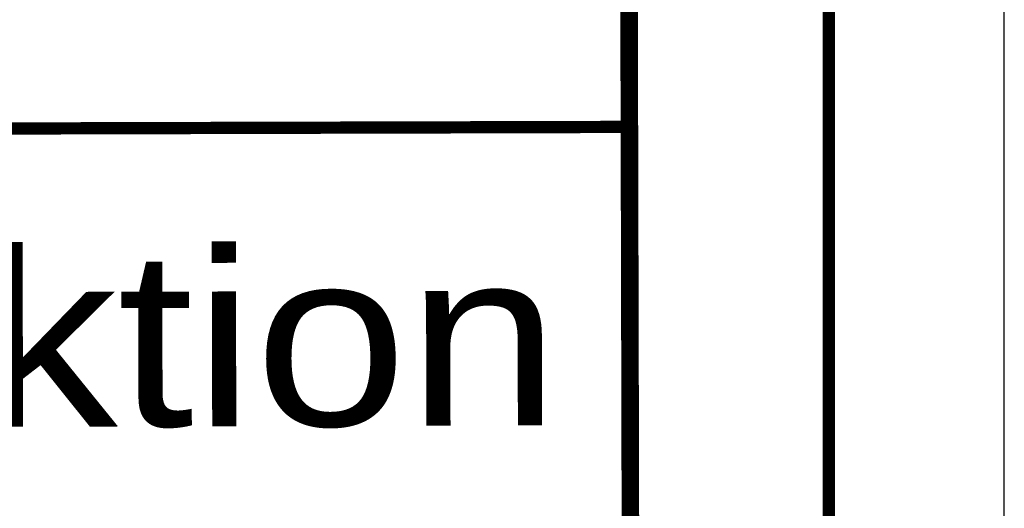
# Model space of a CAD drawing. Extents: x 0 to 1135, y 0 to 420.
# Tile 48 of 77: x 1107 to 1135, y 38 to 52. Entities that reach past the tile are written whole.
import ezdxf
from ezdxf.enums import TextEntityAlignment as Align

# ---------------------------------------------------------------- set-up
doc = ezdxf.new("R2010")
doc.units = 0
doc.header["$LTSCALE"] = 2
doc.header["$MEASUREMENT"] = 0
doc.linetypes.add('AUSGEZOGEN', pattern=[0])
for name, color, linetype in [('FBRTOP', 8, 'AUSGEZOGEN'), ('LEGENDE', 7, 'AUSGEZOGEN'), ('RAHMEN', 250, 'AUSGEZOGEN')]:
    doc.layers.add(name, color=color, linetype=linetype)
doc.styles.add('UNIR-H', font='unir_h.shx', dxfattribs={"width": 0.8})

msp = doc.modelspace()

# ---------------------------------------------------------------- linework, layer by layer
at = {"layer": 'FBRTOP'}
for points in [[(661.143, 179.109, 0.000001), (685.944, 183.769, 0.000098)], [(499.488, 151.305, 0.000004), (556.365, 151.37, 0.000067)], [(700.607, 186.532, -0.000002), (715, 189.244, -0.000023), (729.209, 191.92, -0.000019), (746.049, 195.09, -0.003046), (758.195, 197.3, -0.001835), (778.389, 200.77, -0.001761), (792.757, 203.133, -0.001618), (808.406, 205.598, -0.001558), (824.253, 207.991, -0.002937), (832.67, 209.185, -0.002359), (841.112, 210.291, 0.001751), (852.488, 211.768, 0.001051), (869.84, 214.119, 0.001274), (884.149, 216.126, 0.002508), (897.81, 218.148, 0.001818), (916.634, 221.1, 0.001623), (931.317, 223.506, 0.000181), (932.745, 223.745, 0.000846)]]:
    msp.add_lwpolyline(points, format="xyb", dxfattribs=at)
at = {"layer": 'LEGENDE'}
for points, const_width in [([(1124.417, 10.772), (1124.236, 81.272)], 0.5), ([(1057.32, 48.35), (1124.32, 48.522)], 0.35)]:
    msp.add_lwpolyline(points, dxfattribs=dict(at, const_width=const_width))
at = {"layer": 'RAHMEN'}
msp.add_line((1135, 0), (1135, 420), dxfattribs=at)
at = {"layer": 'RAHMEN', "const_width": 0.35}
msp.add_lwpolyline([(25, 5), (1130, 5), (1130, 415), (25, 415), (25, 5)], dxfattribs=at)

# ---------------------------------------------------------------- texts
at = {"layer": 'LEGENDE', "style": 'UNIR-H', "width": 1.0947}
msp.add_text('Autobahndirektion', height=5, rotation=0.1472, dxfattribs=at).set_placement((1059.342, 39.855), (1122.342, 40.017), align=Align.FIT)

doc.saveas('drawing.dxf')
